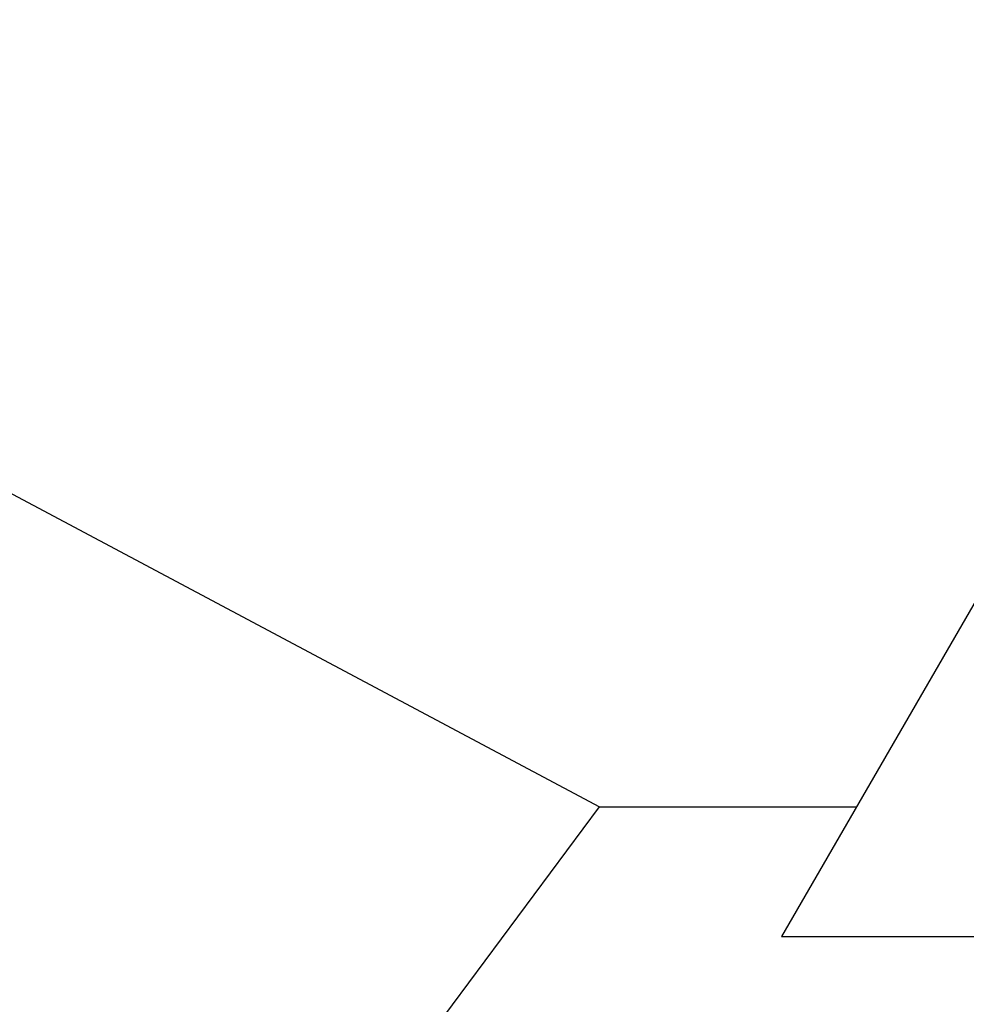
# Model space of a CAD drawing. Header units: inches. Extents: x 0 to 34, y 0 to 22.
# Tile 149 of 155: x 19.227 to 19.89, y 18.95 to 19.64. Entities that reach past the tile are written whole.
import ezdxf

# ---------------------------------------------------------------- set-up
doc = ezdxf.new("R2010")
doc.units = ezdxf.units.IN
doc.header["$LTSCALE"] = 1.87
doc.header["$MEASUREMENT"] = 0
doc.layers.get('0').update_dxf_attribs({"linetype": 'CONTINUOUS'})
doc.layers.add('DETAIL', color=7, linetype='CONTINUOUS')
doc.styles.get("Standard").update_dxf_attribs({"font": 'txt', "width": 0.8})
doc.dimstyles.get("Standard").update_dxf_attribs({"dimtxt": 0.125, "dimasz": 0.18, "dimexe": 0.18, "dimexo": 0.0625, "dimgap": 0.09, "dimtad": 0, "dimtih": 1, "dimtoh": 1, "dimdec": 3, "dimzin": 4, "dimdsep": 46, "dimtxsty": 'STANDARD', "dimblk": '_FILLED', "dimblk1": '_FILLED', "dimblk2": '_FILLED', "dimcen": 0.09, "dimadec": 0, "dimazin": 0, "dimtol": 1, "dimtp": 0.01, "dimtm": 0.01, "dimtfac": 1, "dimtdec": 3, "dimtofl": 0, "dimtmove": 0, "dimatfit": 3, "dimldrblk": '_FILLED', "dimfxl": 1, "dimtolj": 1, "dimtzin": 4, "dimarcsym": 0})

# ---------------------------------------------------------------- blocks, each defined once
blk = doc.blocks.new('_FILLED')
at = {"color": 0, "linetype": 'BYBLOCK'}
blk.add_solid([(0, 0), (-1, 0.1736), (-1, -0.1736)], dxfattribs=at)
blk = doc.blocks.new('FLAG_TRIANGLE_BL7', base_point=(20.42936, 19.18528))
at = {"layer": 'DETAIL', "color": 2, "linetype": 'CONTINUOUS'}
for p, q in [((19.97711, 19.37259), (19.76081, 18.99796)), ((19.63327, 19.08876), (19.81327, 19.08876)), ((19.76081, 18.99796), (20.19341, 18.99796))]:
    blk.add_line(p, q, dxfattribs=at)

msp = doc.modelspace()

# ---------------------------------------------------------------- block references
at = {"layer": 'DETAIL', "color": 2, "linetype": 'CONTINUOUS'}
msp.add_blockref('FLAG_TRIANGLE_BL7', (20.42936, 19.18528), dxfattribs=at)

# ---------------------------------------------------------------- leaders
for points in [[(18.76712, 19.55038), (19.63327, 19.08876)], [(18.90776, 18.11379), (19.63327, 19.08876)]]:
    msp.add_leader(points, dimstyle='STANDARD', override={"dimtad": 0, "dimldrblk": 'DOT'}, dxfattribs=at)

doc.saveas('drawing.dxf')
